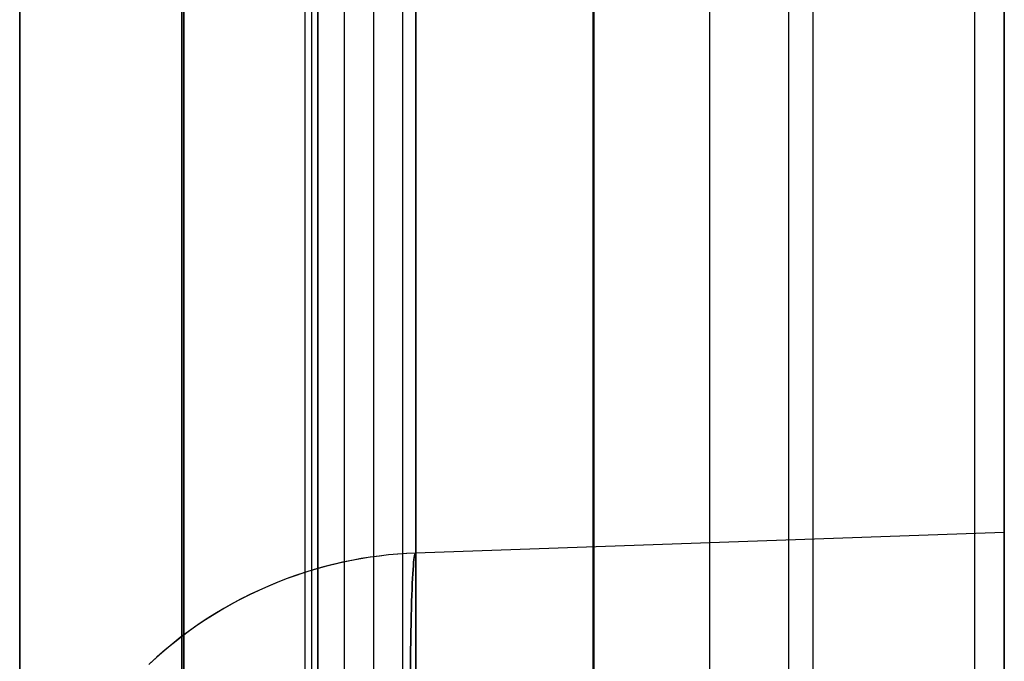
# Model space of a CAD drawing. Header units: millimetres. Extents: x -15 to 7, y 1 to 148.
# Tile 116 of 256: x -6.545 to -5.345, y 31.161 to 31.943. Entities that reach past the tile are written whole.
import ezdxf

# ---------------------------------------------------------------- set-up
doc = ezdxf.new("R2010")
doc.units = ezdxf.units.MM
doc.header["$MEASUREMENT"] = 0
doc.layers.add('Default', color=7, linetype='Continuous', true_color=0x000000)

msp = doc.modelspace()

# ---------------------------------------------------------------- linework, layer by layer
at = {"layer": 'Default', "color": 254, "true_color": 0xcad1ee}
for points in [[(-5.345, 101.5127), (-5.345, 11.4049)], [(-5.8461, 11.3918), (-5.8461, 101.3086)], [(-6.3472, 11.5888), (-6.3472, 100.4419)], [(-6.3472, 100.4419), (-6.3472, 11.5888)], [(-6.3472, 11.5888), (-6.3472, 100.4419)], [(-6.3472, 11.5888), (-6.3472, 100.4419)], [(-6.3472, 11.5888), (-6.3472, 100.4419)], [(-6.3472, 11.5888), (-6.3472, 100.4419)], [(-6.1972, 11.5888), (-6.1972, 100.4419)], [(-6.1972, 11.5888), (-6.1972, 100.4419)], [(-6.1894, 100.4419), (-6.1894, 11.5888)], [(-6.1894, 100.4419), (-6.1894, 11.5888)], [(-6.1815, 11.5888), (-6.1815, 100.4419)], [(-6.1815, 100.4419), (-6.1815, 11.5888)], [(-6.545, 18.1304), (-6.545, 97.2896)], [(-5.345, 96.815), (-5.345, 17.6056)], [(-5.345, 17.6056), (-5.345, 96.815)], [(-5.7037, 17.6182), (-5.7037, 96.8024)], [(-5.7037, 17.6182), (-5.7037, 96.8024)], [(-6.545, 18.1304), (-6.545, 96.7899)], [(-6.545, 96.7899), (-6.545, 18.1304)], [(-6.0624, 96.7899), (-6.0624, 17.6307)], [(-6.0624, 17.6307), (-6.0624, 96.7899)], [(-5.381, 16.3285), (-5.381, 69.6586)], [(-5.345, 16.7174), (-5.345, 69.6596)], [(-5.345, 69.6596), (-5.345, 16.3276)], [(-5.845, 16.3407), (-5.845, 69.6465)], [(-6.345, 69.6334), (-6.345, 16.3538)], [(-6.345, 16.3538), (-6.345, 69.6334)], [(-6.345, 16.3538), (-6.345, 69.6334)], [(-5.6078, 8.2033), (-5.6078, 69.0643)], [(-5.345, 9.1977), (-5.345, 68.0382)], [(-5.345, 31.3182), (-5.345, 36.8124)], [(-5.345, 31.3182), (-6.0624, 31.2931)], [(-5.345, 31.3182), (-6.0624, 31.2931)], [(-6.0624, 31.2931), (-6.0734, 31.2926), (-6.0845, 31.2919), (-6.0956, 31.2909), (-6.1068, 31.2896), (-6.118, 31.2881), (-6.1293, 31.2863), (-6.1406, 31.2842), (-6.1519, 31.2819), (-6.1633, 31.2792), (-6.1747, 31.2763), (-6.1861, 31.2731), (-6.1974, 31.2696), (-6.2088, 31.2659), (-6.2201, 31.2618), (-6.2314, 31.2574), (-6.2426, 31.2527), (-6.2537, 31.2478), (-6.2648, 31.2425), (-6.2758, 31.237), (-6.2867, 31.2311), (-6.2975, 31.225), (-6.3081, 31.2186), (-6.3187, 31.2119), (-6.329, 31.2049), (-6.3393, 31.1977), (-6.3493, 31.1902), (-6.3592, 31.1824), (-6.3689, 31.1743), (-6.3784, 31.166), (-6.3877, 31.1575)], [(-6.0624, 31.2931), (-6.0734, 31.2926), (-6.0845, 31.2919), (-6.0956, 31.2909), (-6.1068, 31.2896), (-6.118, 31.2881), (-6.1293, 31.2863), (-6.1406, 31.2842), (-6.1519, 31.2819), (-6.1633, 31.2792), (-6.1747, 31.2763), (-6.1861, 31.2731), (-6.1974, 31.2696), (-6.2088, 31.2659), (-6.2201, 31.2618), (-6.2314, 31.2574), (-6.2426, 31.2527), (-6.2537, 31.2478), (-6.2648, 31.2425), (-6.2758, 31.237), (-6.2867, 31.2311), (-6.2975, 31.225), (-6.3081, 31.2186), (-6.3187, 31.2119), (-6.329, 31.2049), (-6.3393, 31.1977), (-6.3493, 31.1902), (-6.3592, 31.1824), (-6.3689, 31.1743), (-6.3784, 31.166), (-6.3877, 31.1575)], [(-6.0624, 31.2931), (-6.0733, 31.2926), (-6.0843, 31.2919), (-6.0954, 31.2909), (-6.1065, 31.2896), (-6.1176, 31.2881), (-6.1288, 31.2864), (-6.1401, 31.2843), (-6.1514, 31.282), (-6.1627, 31.2794), (-6.174, 31.2765), (-6.1853, 31.2733), (-6.1967, 31.2699), (-6.208, 31.2661), (-6.2192, 31.2621), (-6.2305, 31.2578), (-6.2416, 31.2531), (-6.2528, 31.2482), (-6.2638, 31.243), (-6.2748, 31.2375), (-6.2856, 31.2317), (-6.2964, 31.2256), (-6.3071, 31.2193), (-6.3176, 31.2126), (-6.3279, 31.2057), (-6.3382, 31.1985), (-6.3482, 31.191), (-6.3581, 31.1832), (-6.3678, 31.1752), (-6.3774, 31.167), (-6.3867, 31.1585)], [(-6.0624, 31.2931), (-6.0733, 31.2926), (-6.0843, 31.2919), (-6.0954, 31.2909), (-6.1065, 31.2896), (-6.1176, 31.2881), (-6.1288, 31.2864), (-6.1401, 31.2843), (-6.1514, 31.282), (-6.1627, 31.2794), (-6.174, 31.2765), (-6.1853, 31.2733), (-6.1967, 31.2699), (-6.208, 31.2661), (-6.2192, 31.2621), (-6.2305, 31.2578), (-6.2416, 31.2531), (-6.2528, 31.2482), (-6.2638, 31.243), (-6.2748, 31.2375), (-6.2856, 31.2317), (-6.2964, 31.2256), (-6.3071, 31.2193), (-6.3176, 31.2126), (-6.3279, 31.2057), (-6.3382, 31.1985), (-6.3482, 31.191), (-6.3581, 31.1832), (-6.3678, 31.1752), (-6.3774, 31.167), (-6.3867, 31.1585)], [(-6.0624, 31.2931), (-6.0733, 31.2926), (-6.0843, 31.2919), (-6.0954, 31.2909), (-6.1065, 31.2896), (-6.1176, 31.2881), (-6.1288, 31.2864), (-6.1401, 31.2843), (-6.1514, 31.282), (-6.1627, 31.2794), (-6.174, 31.2765), (-6.1853, 31.2733), (-6.1967, 31.2699), (-6.208, 31.2661), (-6.2192, 31.2621), (-6.2305, 31.2578), (-6.2416, 31.2531), (-6.2528, 31.2482), (-6.2638, 31.243), (-6.2748, 31.2375), (-6.2856, 31.2317), (-6.2964, 31.2256), (-6.3071, 31.2193), (-6.3176, 31.2126), (-6.3279, 31.2057), (-6.3382, 31.1985), (-6.3482, 31.191), (-6.3581, 31.1832), (-6.3678, 31.1752), (-6.3774, 31.167), (-6.3867, 31.1585)], [(-6.0624, 31.2931), (-6.0733, 31.2926), (-6.0843, 31.2919), (-6.0954, 31.2909), (-6.1065, 31.2896), (-6.1176, 31.2881), (-6.1288, 31.2864), (-6.1401, 31.2843), (-6.1514, 31.282), (-6.1627, 31.2794), (-6.174, 31.2765), (-6.1853, 31.2733), (-6.1967, 31.2699), (-6.208, 31.2661), (-6.2192, 31.2621), (-6.2305, 31.2578), (-6.2416, 31.2531), (-6.2528, 31.2482), (-6.2638, 31.243), (-6.2748, 31.2375), (-6.2856, 31.2317), (-6.2964, 31.2256), (-6.3071, 31.2193), (-6.3176, 31.2126), (-6.3279, 31.2057), (-6.3382, 31.1985), (-6.3482, 31.191), (-6.3581, 31.1832), (-6.3678, 31.1752), (-6.3774, 31.167), (-6.3867, 31.1585)]]:
    msp.add_lwpolyline(points, dxfattribs=at)
at = {"layer": 'Default', "color": 171, "true_color": 0x8080ff}
for points in [[(-6.1497, 69.6334), (-6.1497, 27.6838)], [(-6.1139, 69.5976), (-6.1139, 27.6301)], [(-6.0781, 27.5764), (-6.0781, 69.5618)], [(-5.5781, 27.5764), (-5.5781, 69.5618)]]:
    msp.add_lwpolyline(points, dxfattribs=at)
at = {"layer": 'Default', "color": 254, "true_color": 0xcad1ee, "extrusion": (0.034857, 0.001217, 0.999392)}
msp.add_lwpolyline([(31.4856, 2.1151), (31.4856, 1.3968)], dxfattribs=at)
at = {"layer": 'Default', "color": 254, "true_color": 0xcad1ee, "extrusion": (-0.034857, 0.999392, 0.001217)}
msp.add_lwpolyline([(4.968, -55.8401), (4.2501, -55.8651)], dxfattribs=at)
at = {"layer": 'Default', "color": 254, "true_color": 0xcad1ee, "extrusion": (-0.034857, 0.999392, -0.001217)}
for points in [[(4.2501, -63.2812), (4.968, -63.3063)], [(4.2501, -44.4208), (4.968, -44.4459)]]:
    msp.add_lwpolyline(points, dxfattribs=at)
at = {"layer": 'Default', "color": 254, "true_color": 0xcad1ee, "extrusion": (1, 0, 0)}
for points in [[(30.3188, -43.4598), (30.341, -43.46), (30.3634, -43.4608), (30.3859, -43.4621), (30.4086, -43.4638), (30.4315, -43.4662), (30.4545, -43.469), (30.4776, -43.4725), (30.5007, -43.4765), (30.524, -43.4811), (30.5473, -43.4862), (30.5706, -43.492), (30.5939, -43.4984), (30.6172, -43.5053), (30.6405, -43.5129), (30.6637, -43.5211), (30.6868, -43.53), (30.7098, -43.5394), (30.7327, -43.5494), (30.7554, -43.5601), (30.7779, -43.5714), (30.8003, -43.5833), (30.8224, -43.5958), (30.8442, -43.609), (30.8658, -43.6227), (30.887, -43.637), (30.908, -43.6518), (30.9286, -43.6673), (30.9488, -43.6833), (30.9686, -43.6998), (30.988, -43.7168), (31.007, -43.7344), (31.0255, -43.7524), (31.0436, -43.771), (31.0612, -43.7899), (31.0782, -43.8094), (31.0947, -43.8292), (31.1107, -43.8494), (31.1262, -43.87), (31.141, -43.8909), (31.1553, -43.9122), (31.169, -43.9338), (31.1821, -43.9556), (31.1947, -43.9777), (31.2066, -44.0001), (31.2179, -44.0226), (31.2285, -44.0453), (31.2386, -44.0682), (31.248, -44.0912), (31.2569, -44.1143), (31.2651, -44.1375), (31.2726, -44.1608), (31.2796, -44.1841), (31.286, -44.2074), (31.2917, -44.2307), (31.2969, -44.254), (31.3015, -44.2773), (31.3055, -44.3004), (31.3089, -44.3235), (31.3118, -44.3465), (31.3141, -44.3693), (31.3159, -44.3921), (31.3172, -44.4146), (31.3179, -44.437), (31.3182, -44.4592)], [(31.3182, -44.4592), (31.3182, -55.8269)], [(30.3188, -62.3202), (30.341, -62.3204), (30.3634, -62.3212), (30.3859, -62.3225), (30.4086, -62.3242), (30.4315, -62.3266), (30.4545, -62.3294), (30.4776, -62.3329), (30.5007, -62.3369), (30.524, -62.3415), (30.5473, -62.3466), (30.5706, -62.3524), (30.5939, -62.3588), (30.6172, -62.3657), (30.6405, -62.3733), (30.6637, -62.3815), (30.6868, -62.3904), (30.7098, -62.3998), (30.7327, -62.4099), (30.7554, -62.4205), (30.7779, -62.4318), (30.8003, -62.4437), (30.8224, -62.4562), (30.8442, -62.4694), (30.8658, -62.4831), (30.887, -62.4974), (30.908, -62.5122), (30.9286, -62.5277), (30.9488, -62.5437), (30.9686, -62.5602), (30.988, -62.5772), (31.007, -62.5948), (31.0255, -62.6128), (31.0436, -62.6314), (31.0612, -62.6503), (31.0782, -62.6698), (31.0947, -62.6896), (31.1107, -62.7098), (31.1262, -62.7304), (31.141, -62.7513), (31.1553, -62.7726), (31.169, -62.7942), (31.1821, -62.816), (31.1947, -62.8381), (31.2066, -62.8605), (31.2179, -62.883), (31.2285, -62.9057), (31.2386, -62.9286), (31.248, -62.9516), (31.2569, -62.9747), (31.2651, -62.9979), (31.2726, -63.0212), (31.2796, -63.0445), (31.286, -63.0678), (31.2917, -63.0911), (31.2969, -63.1144), (31.3015, -63.1377), (31.3055, -63.1608), (31.3089, -63.1839), (31.3118, -63.2069), (31.3141, -63.2297), (31.3159, -63.2525), (31.3172, -63.275), (31.3179, -63.2974), (31.3182, -63.3196)], [(31.3182, -63.3196), (31.3182, -81.6948)], [(31.3182, -81.6948), (31.3179, -81.717), (31.3172, -81.7393), (31.3159, -81.7619), (31.3141, -81.7846), (31.3118, -81.8075), (31.3089, -81.8304), (31.3055, -81.8535), (31.3015, -81.8767), (31.2969, -81.8999), (31.2917, -81.9232), (31.286, -81.9465), (31.2796, -81.9699), (31.2726, -81.9932), (31.2651, -82.0164), (31.2569, -82.0396), (31.248, -82.0627), (31.2386, -82.0858), (31.2285, -82.1086), (31.2179, -82.1313), (31.2066, -82.1539), (31.1947, -82.1762), (31.1821, -82.1983), (31.169, -82.2202), (31.1553, -82.2417), (31.141, -82.263), (31.1262, -82.2839), (31.1107, -82.3045), (31.0947, -82.3248), (31.0782, -82.3446), (31.0612, -82.364), (31.0436, -82.383), (31.0255, -82.4015), (31.007, -82.4196), (30.988, -82.4371), (30.9686, -82.4542), (30.9488, -82.4707), (30.9286, -82.4867), (30.908, -82.5021), (30.887, -82.517), (30.8658, -82.5313), (30.8442, -82.545), (30.8224, -82.5581), (30.8003, -82.5706), (30.7779, -82.5825), (30.7554, -82.5938), (30.7327, -82.6045), (30.7098, -82.6146), (30.6868, -82.624), (30.6637, -82.6328), (30.6405, -82.641), (30.6172, -82.6486), (30.5939, -82.6556), (30.5706, -82.6619), (30.5473, -82.6677), (30.524, -82.6729), (30.5007, -82.6775), (30.4776, -82.6815), (30.4545, -82.6849), (30.4315, -82.6878), (30.4086, -82.6901), (30.3859, -82.6919), (30.3634, -82.6932), (30.341, -82.6939), (30.3188, -82.6941)], [(31.3057, -44.4717), (31.3057, -55.8143)], [(31.3057, -63.3321), (31.3057, -81.6822)], [(31.2931, -44.4842), (31.2931, -55.8018)], [(31.2931, -63.3446), (31.2931, -81.6697)]]:
    msp.add_lwpolyline(points, dxfattribs=at)
at = {"layer": 'Default', "color": 254, "true_color": 0xcad1ee, "extrusion": (1, -2.14479e-15, 2.14479e-15)}
msp.add_lwpolyline([(31.3182, -55.8269), (31.3179, -55.849), (31.3172, -55.8714), (31.3159, -55.894), (31.3141, -55.9167), (31.3118, -55.9396), (31.3089, -55.9625), (31.3055, -55.9856), (31.3015, -56.0088), (31.2969, -56.032), (31.2917, -56.0553), (31.286, -56.0786), (31.2796, -56.1019), (31.2726, -56.1253), (31.2651, -56.1485), (31.2569, -56.1717), (31.248, -56.1948), (31.2386, -56.2178), (31.2285, -56.2407), (31.2179, -56.2634), (31.2066, -56.286), (31.1947, -56.3083), (31.1821, -56.3304), (31.169, -56.3523), (31.1553, -56.3738), (31.141, -56.3951), (31.1262, -56.416), (31.1107, -56.4366), (31.0947, -56.4569), (31.0782, -56.4767), (31.0612, -56.4961), (31.0436, -56.5151), (31.0255, -56.5336), (31.007, -56.5517), (30.988, -56.5692), (30.9686, -56.5863), (30.9488, -56.6028), (30.9286, -56.6188), (30.908, -56.6342), (30.887, -56.6491), (30.8658, -56.6634), (30.8442, -56.6771), (30.8224, -56.6902), (30.8003, -56.7027), (30.7779, -56.7146), (30.7554, -56.7259), (30.7327, -56.7366), (30.7098, -56.7466), (30.6868, -56.7561), (30.6637, -56.7649), (30.6405, -56.7731), (30.6172, -56.7807), (30.5939, -56.7877), (30.5706, -56.794), (30.5473, -56.7998), (30.524, -56.805), (30.5007, -56.8096), (30.4776, -56.8136), (30.4545, -56.817), (30.4315, -56.8199), (30.4086, -56.8222), (30.3859, -56.824), (30.3634, -56.8253), (30.341, -56.826), (30.3188, -56.8262)], dxfattribs=at)
at = {"layer": 'Default', "color": 254, "true_color": 0xcad1ee, "extrusion": (0.998783, 0.034878, -0.034878)}
for points in [[(31.4856, -81.7932), (31.4854, -81.8154), (31.4847, -81.8378), (31.4834, -81.8604), (31.4816, -81.8831), (31.4793, -81.9059), (31.4764, -81.9289), (31.473, -81.952), (31.469, -81.9751), (31.4644, -81.9984), (31.4592, -82.0216), (31.4534, -82.045), (31.4471, -82.0683), (31.4401, -82.0916), (31.4325, -82.1148), (31.4243, -82.138), (31.4155, -82.1612), (31.4061, -82.1842), (31.396, -82.207), (31.3853, -82.2298), (31.3741, -82.2523), (31.3621, -82.2746), (31.3496, -82.2967), (31.3365, -82.3186), (31.3228, -82.3402), (31.3085, -82.3614), (31.2937, -82.3824), (31.2782, -82.403), (31.2623, -82.4232), (31.2457, -82.443), (31.2287, -82.4625), (31.2112, -82.4815), (31.1931, -82.5), (31.1746, -82.5181), (31.1556, -82.5356), (31.1362, -82.5527), (31.1164, -82.5692), (31.0962, -82.5852), (31.0756, -82.6007), (31.0547, -82.6156), (31.0334, -82.6299), (31.0119, -82.6436), (30.99, -82.6567), (30.968, -82.6692), (30.9456, -82.6812), (30.9231, -82.6925), (30.9004, -82.7032), (30.8775, -82.7132), (30.8546, -82.7227), (30.8315, -82.7315), (30.8083, -82.7398), (30.785, -82.7474), (30.7617, -82.7544), (30.7384, -82.7608), (30.7151, -82.7666), (30.6919, -82.7717), (30.6686, -82.7764), (30.6455, -82.7804), (30.6224, -82.7838), (30.5995, -82.7867), (30.5766, -82.7891), (30.5539, -82.7909), (30.5314, -82.7922), (30.509, -82.793), (30.4869, -82.7932)], [(31.4856, -55.9411), (31.4854, -55.9633), (31.4847, -55.9856), (31.4834, -56.0082), (31.4816, -56.0309), (31.4793, -56.0537), (31.4764, -56.0767), (31.473, -56.0998), (31.469, -56.123), (31.4644, -56.1462), (31.4592, -56.1695), (31.4534, -56.1928), (31.4471, -56.2161), (31.4401, -56.2394), (31.4325, -56.2627), (31.4243, -56.2859), (31.4155, -56.309), (31.4061, -56.332), (31.396, -56.3549), (31.3853, -56.3776), (31.3741, -56.4001), (31.3621, -56.4225), (31.3496, -56.4446), (31.3365, -56.4664), (31.3228, -56.488), (31.3085, -56.5093), (31.2937, -56.5302), (31.2782, -56.5508), (31.2623, -56.571), (31.2457, -56.5909), (31.2287, -56.6103), (31.2112, -56.6293), (31.1931, -56.6478), (31.1746, -56.6659), (31.1556, -56.6835), (31.1362, -56.7005), (31.1164, -56.7171), (31.0962, -56.7331), (31.0756, -56.7485), (31.0547, -56.7634), (31.0334, -56.7777), (31.0119, -56.7914), (30.99, -56.8045), (30.968, -56.8171), (30.9456, -56.829), (30.9231, -56.8403), (30.9004, -56.851), (30.8775, -56.8611), (30.8546, -56.8705), (30.8315, -56.8794), (30.8083, -56.8876), (30.785, -56.8952), (30.7617, -56.9022), (30.7384, -56.9086), (30.7151, -56.9144), (30.6919, -56.9196), (30.6686, -56.9242), (30.6455, -56.9282), (30.6224, -56.9317), (30.5995, -56.9346), (30.5766, -56.9369), (30.5539, -56.9387), (30.5314, -56.94), (30.509, -56.9408), (30.4869, -56.9411)]]:
    msp.add_lwpolyline(points, dxfattribs=at)
at = {"layer": 'Default', "color": 254, "true_color": 0xcad1ee, "extrusion": (0.998783, 0.034878, 0.034878)}
for points in [[(30.4869, -62.1329), (30.509, -62.1332), (30.5314, -62.1339), (30.5539, -62.1352), (30.5766, -62.137), (30.5995, -62.1394), (30.6224, -62.1423), (30.6455, -62.1457), (30.6686, -62.1498), (30.6919, -62.1544), (30.7151, -62.1596), (30.7384, -62.1654), (30.7617, -62.1717), (30.785, -62.1787), (30.8083, -62.1864), (30.8315, -62.1946), (30.8546, -62.2034), (30.8775, -62.2129), (30.9004, -62.2229), (30.9231, -62.2336), (30.9456, -62.245), (30.968, -62.2569), (30.99, -62.2694), (31.0119, -62.2825), (31.0334, -62.2963), (31.0547, -62.3106), (31.0756, -62.3255), (31.0962, -62.3409), (31.1164, -62.3569), (31.1362, -62.3734), (31.1556, -62.3905), (31.1746, -62.4081), (31.1931, -62.4261), (31.2112, -62.4447), (31.2287, -62.4636), (31.2457, -62.4831), (31.2623, -62.5029), (31.2782, -62.5231), (31.2937, -62.5437), (31.3085, -62.5647), (31.3228, -62.5859), (31.3365, -62.6075), (31.3496, -62.6294), (31.3621, -62.6515), (31.3741, -62.6738), (31.3853, -62.6964), (31.396, -62.7191), (31.4061, -62.742), (31.4155, -62.765), (31.4243, -62.7881), (31.4325, -62.8113), (31.4401, -62.8345), (31.4471, -62.8578), (31.4534, -62.8812), (31.4592, -62.9045), (31.4644, -62.9278), (31.469, -62.951), (31.473, -62.9742), (31.4764, -62.9972), (31.4793, -63.0202), (31.4816, -63.0431), (31.4834, -63.0658), (31.4847, -63.0883), (31.4854, -63.1107), (31.4856, -63.1329)], [(30.4869, -43.2839), (30.509, -43.2842), (30.5314, -43.285), (30.5539, -43.2863), (30.5766, -43.2881), (30.5995, -43.2904), (30.6224, -43.2933), (30.6455, -43.2968), (30.6686, -43.3008), (30.6919, -43.3054), (30.7151, -43.3106), (30.7384, -43.3164), (30.7617, -43.3228), (30.785, -43.3298), (30.8083, -43.3374), (30.8315, -43.3456), (30.8546, -43.3545), (30.8775, -43.3639), (30.9004, -43.374), (30.9231, -43.3847), (30.9456, -43.396), (30.968, -43.4079), (30.99, -43.4205), (31.0119, -43.4336), (31.0334, -43.4473), (31.0547, -43.4616), (31.0756, -43.4765), (31.0962, -43.492), (31.1164, -43.508), (31.1362, -43.5245), (31.1556, -43.5416), (31.1746, -43.5591), (31.1931, -43.5772), (31.2112, -43.5957), (31.2287, -43.6147), (31.2457, -43.6341), (31.2623, -43.654), (31.2782, -43.6742), (31.2937, -43.6948), (31.3085, -43.7157), (31.3228, -43.737), (31.3365, -43.7586), (31.3496, -43.7804), (31.3621, -43.8025), (31.3741, -43.8249), (31.3853, -43.8474), (31.396, -43.8701), (31.4061, -43.893), (31.4155, -43.916), (31.4243, -43.9391), (31.4325, -43.9623), (31.4401, -43.9856), (31.4471, -44.0089), (31.4534, -44.0322), (31.4592, -44.0555), (31.4644, -44.0788), (31.469, -44.1021), (31.473, -44.1252), (31.4764, -44.1483), (31.4793, -44.1713), (31.4816, -44.1941), (31.4834, -44.2168), (31.4847, -44.2394), (31.4854, -44.2618), (31.4856, -44.2839)]]:
    msp.add_lwpolyline(points, dxfattribs=at)
at = {"layer": 'Default', "color": 254, "true_color": 0xcad1ee, "extrusion": (0.999696, 0.017434, -0.017434)}
for points in [[(30.3948, -56.889), (30.4194, -56.8887), (30.444, -56.8877), (30.4685, -56.8862), (30.4929, -56.884), (30.5173, -56.8812), (30.5416, -56.8778), (30.5658, -56.8738), (30.5899, -56.8692), (30.6139, -56.864), (30.6377, -56.8583), (30.6614, -56.8519), (30.6849, -56.845), (30.7083, -56.8376), (30.7314, -56.8296), (30.7544, -56.821), (30.7771, -56.8119), (30.7997, -56.8022), (30.8219, -56.792), (30.844, -56.7813), (30.8657, -56.77), (30.8872, -56.7583), (30.9084, -56.746), (30.9293, -56.7332), (30.9498, -56.7199), (30.9701, -56.7061), (30.99, -56.6918), (31.0095, -56.677), (31.0287, -56.6618), (31.0474, -56.6461), (31.0658, -56.6299), (31.0838, -56.6132), (31.1014, -56.5961), (31.1185, -56.5785), (31.1351, -56.5605), (31.1513, -56.5422), (31.167, -56.5234), (31.1823, -56.5042), (31.197, -56.4847), (31.2113, -56.4648), (31.2251, -56.4445), (31.2384, -56.424), (31.2512, -56.4031), (31.2635, -56.3819), (31.2752, -56.3604), (31.2865, -56.3386), (31.2972, -56.3166), (31.3074, -56.2943), (31.317, -56.2718), (31.3262, -56.249), (31.3347, -56.2261), (31.3427, -56.2029), (31.3502, -56.1796), (31.3571, -56.1561), (31.3634, -56.1324), (31.3692, -56.1085), (31.3743, -56.0846), (31.3789, -56.0605), (31.3829, -56.0363), (31.3863, -56.012), (31.3891, -55.9876), (31.3912, -55.9631), (31.3928, -55.9386), (31.3938, -55.9141), (31.3941, -55.8895)], [(30.3948, -82.753), (30.4194, -82.7527), (30.444, -82.7517), (30.4685, -82.7501), (30.4929, -82.748), (30.5173, -82.7452), (30.5416, -82.7418), (30.5658, -82.7378), (30.5899, -82.7332), (30.6139, -82.728), (30.6377, -82.7222), (30.6614, -82.7159), (30.6849, -82.709), (30.7083, -82.7016), (30.7314, -82.6935), (30.7544, -82.685), (30.7771, -82.6758), (30.7997, -82.6662), (30.8219, -82.656), (30.844, -82.6453), (30.8657, -82.634), (30.8872, -82.6222), (30.9084, -82.6099), (30.9293, -82.5972), (30.9498, -82.5839), (30.9701, -82.5701), (30.99, -82.5558), (31.0095, -82.541), (31.0287, -82.5258), (31.0474, -82.51), (31.0658, -82.4938), (31.0838, -82.4772), (31.1014, -82.4601), (31.1185, -82.4425), (31.1351, -82.4245), (31.1513, -82.4061), (31.167, -82.3873), (31.1823, -82.3682), (31.197, -82.3486), (31.2113, -82.3287), (31.2251, -82.3085), (31.2384, -82.2879), (31.2512, -82.267), (31.2635, -82.2458), (31.2752, -82.2244), (31.2865, -82.2026), (31.2972, -82.1806), (31.3074, -82.1583), (31.317, -82.1358), (31.3262, -82.113), (31.3347, -82.0901), (31.3427, -82.0669), (31.3502, -82.0435), (31.3571, -82.02), (31.3634, -81.9963), (31.3692, -81.9725), (31.3743, -81.9485), (31.3789, -81.9244), (31.3829, -81.9002), (31.3863, -81.8759), (31.3891, -81.8516), (31.3912, -81.8271), (31.3928, -81.8026), (31.3938, -81.778), (31.3941, -81.7535)]]:
    msp.add_lwpolyline(points, dxfattribs=at)
at = {"layer": 'Default', "color": 254, "true_color": 0xcad1ee, "extrusion": (0.999696, 0.017434, 0.017434)}
for points in [[(31.3941, -44.3813), (31.3938, -44.3567), (31.3928, -44.3322), (31.3912, -44.3077), (31.3891, -44.2832), (31.3863, -44.2588), (31.3829, -44.2345), (31.3789, -44.2103), (31.3743, -44.1862), (31.3692, -44.1623), (31.3634, -44.1384), (31.3571, -44.1147), (31.3502, -44.0912), (31.3427, -44.0679), (31.3347, -44.0447), (31.3262, -44.0217), (31.317, -43.999), (31.3074, -43.9765), (31.2972, -43.9542), (31.2865, -43.9322), (31.2752, -43.9104), (31.2635, -43.8889), (31.2512, -43.8677), (31.2384, -43.8468), (31.2251, -43.8263), (31.2113, -43.806), (31.197, -43.7861), (31.1823, -43.7666), (31.167, -43.7474), (31.1513, -43.7286), (31.1351, -43.7103), (31.1185, -43.6923), (31.1014, -43.6747), (31.0838, -43.6576), (31.0658, -43.6409), (31.0474, -43.6247), (31.0287, -43.609), (31.0095, -43.5938), (30.99, -43.579), (30.9701, -43.5647), (30.9498, -43.5509), (30.9293, -43.5376), (30.9084, -43.5248), (30.8872, -43.5125), (30.8657, -43.5008), (30.844, -43.4895), (30.8219, -43.4788), (30.7997, -43.4686), (30.7771, -43.4589), (30.7544, -43.4498), (30.7314, -43.4412), (30.7083, -43.4332), (30.6849, -43.4258), (30.6614, -43.4189), (30.6377, -43.4125), (30.6139, -43.4068), (30.5899, -43.4016), (30.5658, -43.397), (30.5416, -43.393), (30.5173, -43.3896), (30.4929, -43.3868), (30.4685, -43.3846), (30.444, -43.3831), (30.4194, -43.3821), (30.3948, -43.3818)], [(31.3941, -63.2389), (31.3938, -63.2143), (31.3928, -63.1897), (31.3912, -63.1652), (31.3891, -63.1408), (31.3863, -63.1164), (31.3829, -63.0921), (31.3789, -63.0679), (31.3743, -63.0438), (31.3692, -63.0198), (31.3634, -62.996), (31.3571, -62.9723), (31.3502, -62.9488), (31.3427, -62.9254), (31.3347, -62.9023), (31.3262, -62.8793), (31.317, -62.8565), (31.3074, -62.834), (31.2972, -62.8117), (31.2865, -62.7897), (31.2752, -62.7679), (31.2635, -62.7465), (31.2512, -62.7253), (31.2384, -62.7044), (31.2251, -62.6838), (31.2113, -62.6636), (31.197, -62.6437), (31.1823, -62.6241), (31.167, -62.605), (31.1513, -62.5862), (31.1351, -62.5678), (31.1185, -62.5498), (31.1014, -62.5323), (31.0838, -62.5151), (31.0658, -62.4985), (31.0474, -62.4823), (31.0287, -62.4666), (31.0095, -62.4513), (30.99, -62.4365), (30.9701, -62.4222), (30.9498, -62.4085), (30.9293, -62.3952), (30.9084, -62.3824), (30.8872, -62.3701), (30.8657, -62.3583), (30.844, -62.3471), (30.8219, -62.3363), (30.7997, -62.3261), (30.7771, -62.3165), (30.7544, -62.3073), (30.7314, -62.2988), (30.7083, -62.2908), (30.6849, -62.2833), (30.6614, -62.2764), (30.6377, -62.2701), (30.6139, -62.2643), (30.5899, -62.2591), (30.5658, -62.2545), (30.5416, -62.2506), (30.5173, -62.2472), (30.4929, -62.2444), (30.4685, -62.2422), (30.444, -62.2406), (30.4194, -62.2396), (30.3948, -62.2393)]]:
    msp.add_lwpolyline(points, dxfattribs=at)
at = {"layer": 'Default', "color": 254, "true_color": 0xcad1ee}
for points in [[(-6.0624, 31.2931, -81.6697), (-6.0629, 31.2928, -81.695), (-6.0633, 31.2918, -81.7201), (-6.0637, 31.2902, -81.7452), (-6.0641, 31.288, -81.77), (-6.0645, 31.2852, -81.7947), (-6.0649, 31.2818, -81.8192), (-6.0652, 31.2778, -81.8435), (-6.0656, 31.2732, -81.8676), (-6.0659, 31.2681, -81.8915), (-6.0662, 31.2624, -81.9152), (-6.0665, 31.2561, -81.9387), (-6.0668, 31.2493, -81.962), (-6.0671, 31.2419, -81.985), (-6.0673, 31.2341, -82.0077), (-6.0676, 31.2257, -82.0302), (-6.0678, 31.2167, -82.0524), (-6.068, 31.2069, -82.0752), (-6.0682, 31.1966, -82.0977), (-6.0684, 31.1857, -82.1199), (-6.0686, 31.1744, -82.1418), (-6.0688, 31.1625, -82.1633), (-6.0689, 31.1501, -82.1845)], [(-6.0624, 31.2931, -55.8018), (-6.0629, 31.2928, -55.8271), (-6.0633, 31.2918, -55.8522), (-6.0637, 31.2902, -55.8773), (-6.0641, 31.288, -55.9021), (-6.0645, 31.2852, -55.9268), (-6.0649, 31.2818, -55.9513), (-6.0652, 31.2778, -55.9756), (-6.0656, 31.2732, -55.9997), (-6.0659, 31.2681, -56.0236), (-6.0662, 31.2624, -56.0473), (-6.0665, 31.2561, -56.0708), (-6.0668, 31.2493, -56.0941), (-6.0671, 31.2419, -56.1171), (-6.0673, 31.2341, -56.1398), (-6.0676, 31.2257, -56.1623), (-6.0678, 31.2167, -56.1845), (-6.068, 31.2069, -56.2073), (-6.0682, 31.1966, -56.2298), (-6.0684, 31.1857, -56.252), (-6.0686, 31.1744, -56.2739), (-6.0688, 31.1625, -56.2954), (-6.0689, 31.1501, -56.3166)], [(-6.0689, 31.1502, -62.8301), (-6.0688, 31.1626, -62.8513), (-6.0686, 31.1745, -62.8729), (-6.0684, 31.1859, -62.8947), (-6.0682, 31.1968, -62.9169), (-6.068, 31.2071, -62.9395), (-6.0678, 31.2169, -62.9623), (-6.0676, 31.2258, -62.9845), (-6.0673, 31.2342, -63.0069), (-6.0671, 31.242, -63.0297), (-6.0668, 31.2494, -63.0527), (-6.0665, 31.2562, -63.0759), (-6.0662, 31.2624, -63.0993), (-6.0659, 31.2681, -63.123), (-6.0656, 31.2733, -63.1469), (-6.0652, 31.2778, -63.171), (-6.0649, 31.2818, -63.1953), (-6.0645, 31.2852, -63.2198), (-6.0641, 31.288, -63.2444), (-6.0637, 31.2902, -63.2693), (-6.0633, 31.2918, -63.2943), (-6.0629, 31.2928, -63.3194), (-6.0624, 31.2931, -63.3446)], [(-6.0689, 31.1502, -43.9697), (-6.0688, 31.1626, -43.9909), (-6.0686, 31.1745, -44.0125), (-6.0684, 31.1859, -44.0343), (-6.0682, 31.1968, -44.0565), (-6.068, 31.2071, -44.0791), (-6.0678, 31.2169, -44.1019), (-6.0676, 31.2258, -44.1241), (-6.0673, 31.2342, -44.1465), (-6.0671, 31.242, -44.1693), (-6.0668, 31.2494, -44.1922), (-6.0665, 31.2562, -44.2155), (-6.0662, 31.2624, -44.2389), (-6.0659, 31.2681, -44.2626), (-6.0656, 31.2733, -44.2865), (-6.0652, 31.2778, -44.3106), (-6.0649, 31.2818, -44.3349), (-6.0645, 31.2852, -44.3594), (-6.0641, 31.288, -44.384), (-6.0637, 31.2902, -44.4089), (-6.0633, 31.2918, -44.4338), (-6.0629, 31.2928, -44.459), (-6.0624, 31.2931, -44.4842)]]:
    msp.add_polyline3d(points, dxfattribs=at)

doc.saveas('drawing.dxf')
